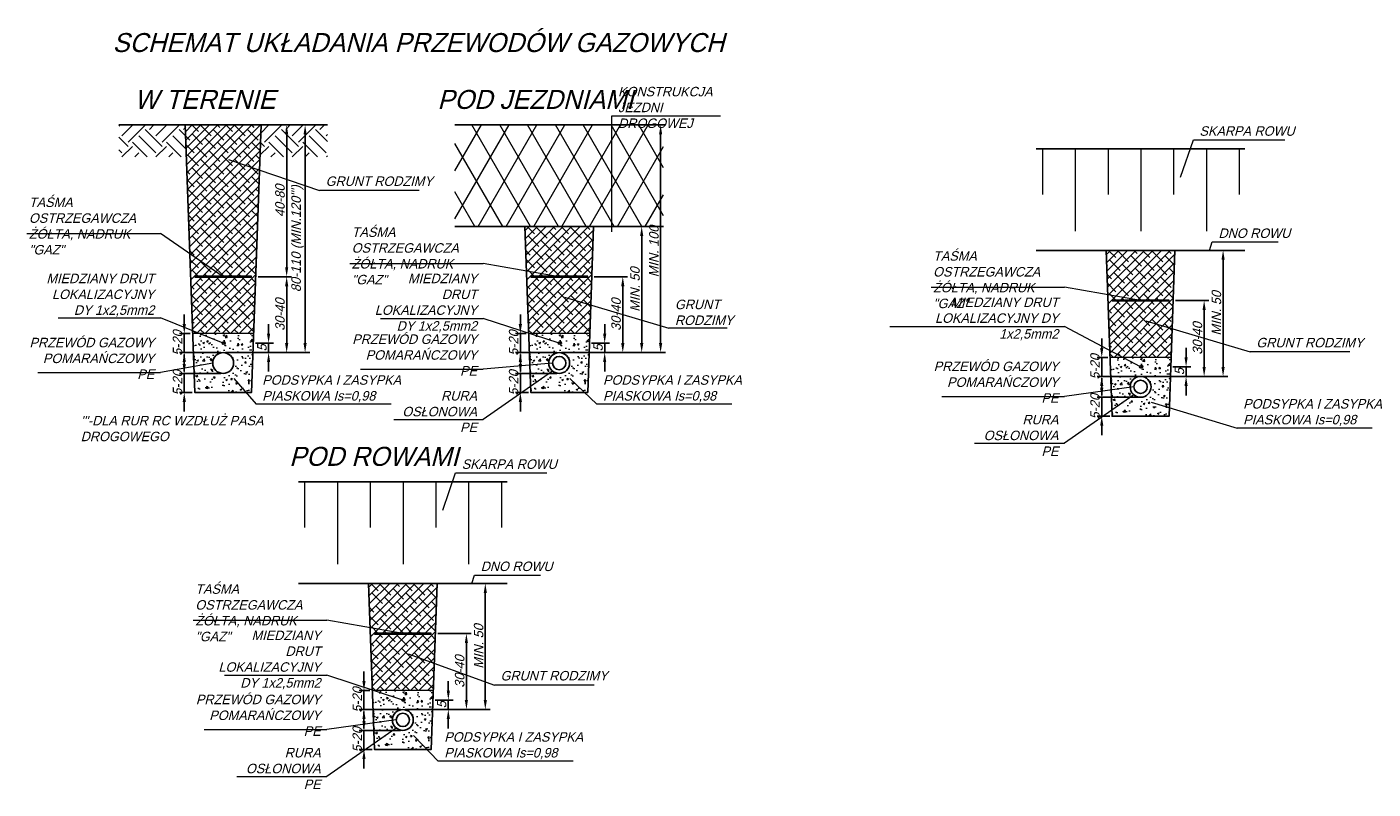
# Model space of a CAD drawing. Header units: millimetres. Extents: x 672 to 1590, y 691 to 891.
# Tile 4 of 4: x 1236 to 1590, y 691 to 891. Entities that reach past the tile are written whole.
import ezdxf

# ---------------------------------------------------------------- set-up
doc = ezdxf.new("R2010")
doc.units = ezdxf.units.MM
doc.layers.get('0').update_dxf_attribs({"lineweight": 25})
for name, color, linetype, lineweight in [('01', 1, 'Continuous', 18), ('5', 3, 'Continuous', 18), ('6', 2, 'Continuous', 25), ('8', 1, 'Continuous', 13)]:
    doc.layers.add(name, color=color, linetype=linetype, lineweight=lineweight)
doc.styles.get("Standard").update_dxf_attribs({"font": 'IC-isocp.shx', "oblique": 15})
doc.dimstyles.new('ISO-25', dxfattribs={"dimtxt": 2.5, "dimasz": 2.5, "dimexe": 1.25, "dimexo": 0.625, "dimtad": 1, "dimtxsty": 'Standard', "dimcen": 2.5, "dimadec": 0, "dimazin": 0, "dimtfac": 1, "dimtmove": 0, "dimatfit": 3, "dimfxl": 1, "dimarcsym": 0})

# ---------------------------------------------------------------- blocks, each defined once
blk = doc.blocks.new('*D308')
at = {"layer": '5', "color": 0, "lineweight": -2}
for p, q in [((1303.76, 865.67), (1310.12, 865.67)), ((1308.87, 808.17), (1308.87, 863.17)), ((1287.89, 805.67), (1310.12, 805.67))]:
    blk.add_line(p, q, dxfattribs=at)
at = {"layer": '5', "color": 0}
for points in [[(1309.28, 863.17), (1308.45, 863.17), (1308.87, 865.67)], [(1308.45, 808.17), (1309.28, 808.17), (1308.87, 805.67)]]:
    blk.add_solid(points, dxfattribs=at)
at = {"layer": 'DEFPOINTS', "color": 0}
for p in [(1303.14, 865.67), (1308.87, 865.67), (1287.26, 805.67)]:
    blk.add_point(p, dxfattribs=at)
at = {"layer": '5', "color": 0, "insert": (1306.87, 835.67), "char_height": 2.5, "attachment_point": 5, "rotation": 90}
blk.add_mtext("80-{\\Fic-isocp.shx|c1;110 (MIN.120''')}", dxfattribs=at)
blk = doc.blocks.new('*D309')
at = {"layer": '5', "color": 0, "lineweight": -2}
for p, q in [((1299.25, 810.67), (1299.25, 813.17)), ((1287.89, 805.67), (1300.5, 805.67)), ((1295.76, 808.17), (1300.5, 808.17)), ((1299.25, 805.67), (1299.25, 808.17)), ((1299.25, 803.17), (1299.25, 800.67))]:
    blk.add_line(p, q, dxfattribs=at)
at = {"layer": '5', "color": 0}
for points in [[(1298.83, 810.67), (1299.66, 810.67), (1299.25, 808.17)], [(1299.66, 803.17), (1298.83, 803.17), (1299.25, 805.67)]]:
    blk.add_solid(points, dxfattribs=at)
at = {"layer": 'DEFPOINTS', "color": 0}
for p in [(1287.26, 805.67), (1295.14, 808.17), (1299.25, 808.17)]:
    blk.add_point(p, dxfattribs=at)
at = {"layer": '5', "color": 0, "insert": (1297.5, 806.92), "char_height": 2.5, "attachment_point": 5, "rotation": 90}
blk.add_mtext('5', dxfattribs=at)
blk = doc.blocks.new('*D310')
at = {"layer": '5', "color": 0, "lineweight": -2}
for p, q in [((1277.02, 802.67), (1277.02, 805.17)), ((1286.64, 800.17), (1275.77, 800.17)), ((1277.02, 795.17), (1277.02, 800.17)), ((1279.14, 795.17), (1275.77, 795.17)), ((1277.02, 792.67), (1277.02, 790.17))]:
    blk.add_line(p, q, dxfattribs=at)
at = {"layer": '5', "color": 0}
for points in [[(1276.6, 802.67), (1277.44, 802.67), (1277.02, 800.17)], [(1277.44, 792.67), (1276.6, 792.67), (1277.02, 795.17)]]:
    blk.add_solid(points, dxfattribs=at)
at = {"layer": 'DEFPOINTS', "color": 0}
for p in [(1277.02, 800.17), (1287.26, 800.17), (1279.76, 795.17)]:
    blk.add_point(p, dxfattribs=at)
at = {"layer": '5', "color": 0, "insert": (1275.27, 797.67), "char_height": 2.5, "attachment_point": 5, "rotation": 90}
blk.add_mtext('5-20', dxfattribs=at)
blk = doc.blocks.new('*D311')
at = {"layer": '5', "color": 0, "lineweight": -2}
for p, q in [((1296.48, 825.67), (1305.26, 825.67)), ((1304.01, 808.17), (1304.01, 823.17)), ((1287.89, 805.67), (1305.26, 805.67))]:
    blk.add_line(p, q, dxfattribs=at)
at = {"layer": '5', "color": 0}
for points in [[(1304.43, 823.17), (1303.59, 823.17), (1304.01, 825.67)], [(1303.59, 808.17), (1304.43, 808.17), (1304.01, 805.67)]]:
    blk.add_solid(points, dxfattribs=at)
at = {"layer": 'DEFPOINTS', "color": 0}
for p in [(1295.85, 825.67), (1304.01, 825.67), (1287.26, 805.67)]:
    blk.add_point(p, dxfattribs=at)
at = {"layer": '5', "color": 0, "insert": (1302.26, 815.67), "char_height": 2.5, "attachment_point": 5, "rotation": 90}
blk.add_mtext('30-40', dxfattribs=at)
blk = doc.blocks.new('*D312')
at = {"layer": '5', "color": 0, "lineweight": -2}
for p, q in [((1277.02, 813.17), (1277.02, 815.67)), ((1278.59, 810.67), (1275.77, 810.67)), ((1277.02, 810.67), (1277.02, 805.67)), ((1286.64, 805.67), (1275.77, 805.67)), ((1277.02, 803.17), (1277.02, 800.67))]:
    blk.add_line(p, q, dxfattribs=at)
at = {"layer": '5', "color": 0}
for points in [[(1276.6, 813.17), (1277.44, 813.17), (1277.02, 810.67)], [(1277.44, 803.17), (1276.6, 803.17), (1277.02, 805.67)]]:
    blk.add_solid(points, dxfattribs=at)
at = {"layer": 'DEFPOINTS', "color": 0}
for p in [(1279.21, 810.67), (1277.02, 805.67), (1287.26, 805.67)]:
    blk.add_point(p, dxfattribs=at)
at = {"layer": '5', "color": 0, "insert": (1275.27, 808.17), "char_height": 2.5, "attachment_point": 5, "rotation": 90}
blk.add_mtext('5-20', dxfattribs=at)
blk = doc.blocks.new('*D313')
at = {"layer": '5', "color": 0, "lineweight": -2}
for p, q in [((1301.49, 865.67), (1305.26, 865.67)), ((1304.01, 828.17), (1304.01, 863.17)), ((1296.48, 825.67), (1305.26, 825.67))]:
    blk.add_line(p, q, dxfattribs=at)
at = {"layer": '5', "color": 0}
for points in [[(1304.43, 863.17), (1303.59, 863.17), (1304.01, 865.67)], [(1303.59, 828.17), (1304.43, 828.17), (1304.01, 825.67)]]:
    blk.add_solid(points, dxfattribs=at)
at = {"layer": 'DEFPOINTS', "color": 0}
for p in [(1300.87, 865.67), (1304.01, 865.67), (1295.85, 825.67)]:
    blk.add_point(p, dxfattribs=at)
at = {"layer": '5', "color": 0, "insert": (1302.26, 845.67), "char_height": 2.5, "attachment_point": 5, "rotation": 90}
blk.add_mtext('40-{\\Fic-isocp.shx|c1;80}', dxfattribs=at)
blk = doc.blocks.new('*D315')
at = {"layer": '5', "color": 0, "lineweight": -2}
for p, q in [((1392.34, 865.67), (1403.81, 865.67)), ((1402.56, 808.17), (1402.56, 863.17)), ((1376.47, 805.67), (1403.81, 805.67))]:
    blk.add_line(p, q, dxfattribs=at)
at = {"layer": '5', "color": 0}
for points in [[(1402.98, 863.17), (1402.15, 863.17), (1402.56, 865.67)], [(1402.15, 808.17), (1402.98, 808.17), (1402.56, 805.67)]]:
    blk.add_solid(points, dxfattribs=at)
at = {"layer": 'DEFPOINTS', "color": 0}
for p in [(1391.72, 865.67), (1402.56, 865.67), (1375.84, 805.67)]:
    blk.add_point(p, dxfattribs=at)
at = {"layer": '5', "color": 0, "insert": (1400.81, 832.31), "char_height": 2.5, "attachment_point": 5, "rotation": 90}
blk.add_mtext('MIN. 100', dxfattribs=at)
blk = doc.blocks.new('*D316')
at = {"layer": '5', "color": 0, "lineweight": -2}
for p, q in [((1387.83, 810.67), (1387.83, 813.17)), ((1376.47, 805.67), (1389.08, 805.67)), ((1384.34, 808.17), (1389.08, 808.17)), ((1387.83, 805.67), (1387.83, 808.17)), ((1387.83, 803.17), (1387.83, 800.67))]:
    blk.add_line(p, q, dxfattribs=at)
at = {"layer": '5', "color": 0}
for points in [[(1387.41, 810.67), (1388.24, 810.67), (1387.83, 808.17)], [(1388.24, 803.17), (1387.41, 803.17), (1387.83, 805.67)]]:
    blk.add_solid(points, dxfattribs=at)
at = {"layer": 'DEFPOINTS', "color": 0}
for p in [(1375.84, 805.67), (1383.72, 808.17), (1387.83, 808.17)]:
    blk.add_point(p, dxfattribs=at)
at = {"layer": '5', "color": 0, "insert": (1386.08, 806.92), "char_height": 2.5, "attachment_point": 5, "rotation": 90}
blk.add_mtext('5', dxfattribs=at)
blk = doc.blocks.new('*D317')
at = {"layer": '5', "color": 0, "lineweight": -2}
for p, q in [((1365.6, 802.67), (1365.6, 805.17)), ((1375.22, 800.17), (1364.35, 800.17)), ((1365.6, 795.17), (1365.6, 800.17)), ((1367.72, 795.17), (1364.35, 795.17)), ((1365.6, 792.67), (1365.6, 790.17))]:
    blk.add_line(p, q, dxfattribs=at)
at = {"layer": '5', "color": 0}
for points in [[(1365.18, 802.67), (1366.02, 802.67), (1365.6, 800.17)], [(1366.02, 792.67), (1365.18, 792.67), (1365.6, 795.17)]]:
    blk.add_solid(points, dxfattribs=at)
at = {"layer": 'DEFPOINTS', "color": 0}
for p in [(1365.6, 800.17), (1375.84, 800.17), (1368.34, 795.17)]:
    blk.add_point(p, dxfattribs=at)
at = {"layer": '5', "color": 0, "insert": (1363.85, 797.67), "char_height": 2.5, "attachment_point": 5, "rotation": 90}
blk.add_mtext('5-20', dxfattribs=at)
blk = doc.blocks.new('*D318')
at = {"layer": '5', "color": 0, "lineweight": -2}
for p, q in [((1385.06, 825.67), (1393.84, 825.67)), ((1392.59, 808.17), (1392.59, 823.17)), ((1376.47, 805.67), (1393.84, 805.67))]:
    blk.add_line(p, q, dxfattribs=at)
at = {"layer": '5', "color": 0}
for points in [[(1393.01, 823.17), (1392.17, 823.17), (1392.59, 825.67)], [(1392.17, 808.17), (1393.01, 808.17), (1392.59, 805.67)]]:
    blk.add_solid(points, dxfattribs=at)
at = {"layer": 'DEFPOINTS', "color": 0}
for p in [(1384.43, 825.67), (1392.59, 825.67), (1375.84, 805.67)]:
    blk.add_point(p, dxfattribs=at)
at = {"layer": '5', "color": 0, "insert": (1390.84, 815.67), "char_height": 2.5, "attachment_point": 5, "rotation": 90}
blk.add_mtext('30-40', dxfattribs=at)
blk = doc.blocks.new('*D319')
at = {"layer": '5', "color": 0, "lineweight": -2}
for p, q in [((1365.6, 813.17), (1365.6, 815.67)), ((1367.16, 810.67), (1364.35, 810.67)), ((1365.6, 810.67), (1365.6, 805.67)), ((1375.22, 805.67), (1364.35, 805.67)), ((1365.6, 803.17), (1365.6, 800.67))]:
    blk.add_line(p, q, dxfattribs=at)
at = {"layer": '5', "color": 0}
for points in [[(1365.18, 813.17), (1366.02, 813.17), (1365.6, 810.67)], [(1366.02, 803.17), (1365.18, 803.17), (1365.6, 805.67)]]:
    blk.add_solid(points, dxfattribs=at)
at = {"layer": 'DEFPOINTS', "color": 0}
for p in [(1367.79, 810.67), (1365.6, 805.67), (1375.84, 805.67)]:
    blk.add_point(p, dxfattribs=at)
at = {"layer": '5', "color": 0, "insert": (1363.85, 808.17), "char_height": 2.5, "attachment_point": 5, "rotation": 90}
blk.add_mtext('5-20', dxfattribs=at)
blk = doc.blocks.new('*D320')
at = {"layer": '5', "color": 0, "lineweight": -2}
for p, q in [((1397.98, 838.89), (1396.33, 838.89)), ((1397.58, 808.17), (1397.58, 836.39)), ((1393.21, 805.67), (1398.83, 805.67))]:
    blk.add_line(p, q, dxfattribs=at)
at = {"layer": '5', "color": 0}
for points in [[(1398, 836.39), (1397.16, 836.39), (1397.58, 838.89)], [(1397.16, 808.17), (1398, 808.17), (1397.58, 805.67)]]:
    blk.add_solid(points, dxfattribs=at)
at = {"layer": 'DEFPOINTS', "color": 0}
for p in [(1397.58, 838.89), (1398.6, 838.89), (1392.59, 805.67)]:
    blk.add_point(p, dxfattribs=at)
at = {"layer": '5', "color": 0, "insert": (1395.83, 822.28), "char_height": 2.5, "attachment_point": 5, "rotation": 90}
blk.add_mtext('MIN. 50', dxfattribs=at)
blk = doc.blocks.new('*D321')
at = {"layer": '5', "color": 0, "lineweight": -2}
for p, q in [((1541.06, 804.4), (1541.06, 806.9)), ((1537.57, 801.9), (1542.31, 801.9)), ((1541.06, 799.4), (1541.06, 801.9)), ((1529.7, 799.4), (1542.31, 799.4)), ((1541.06, 796.9), (1541.06, 794.4))]:
    blk.add_line(p, q, dxfattribs=at)
at = {"layer": '5', "color": 0}
for points in [[(1540.64, 804.4), (1541.47, 804.4), (1541.06, 801.9)], [(1541.47, 796.9), (1540.64, 796.9), (1541.06, 799.4)]]:
    blk.add_solid(points, dxfattribs=at)
at = {"layer": 'DEFPOINTS', "color": 0}
for p in [(1536.95, 801.9), (1541.06, 801.9), (1529.07, 799.4)]:
    blk.add_point(p, dxfattribs=at)
at = {"layer": '5', "color": 0, "insert": (1539.31, 800.65), "char_height": 2.5, "attachment_point": 5, "rotation": 90}
blk.add_mtext('5', dxfattribs=at)
blk = doc.blocks.new('*D322')
at = {"layer": '5', "color": 0, "lineweight": -2}
for p, q in [((1518.83, 796.4), (1518.83, 798.9)), ((1528.45, 793.9), (1517.58, 793.9)), ((1518.83, 788.9), (1518.83, 793.9)), ((1520.95, 788.9), (1517.58, 788.9)), ((1518.83, 786.4), (1518.83, 783.9))]:
    blk.add_line(p, q, dxfattribs=at)
at = {"layer": '5', "color": 0}
for points in [[(1518.41, 796.4), (1519.25, 796.4), (1518.83, 793.9)], [(1519.25, 786.4), (1518.41, 786.4), (1518.83, 788.9)]]:
    blk.add_solid(points, dxfattribs=at)
at = {"layer": 'DEFPOINTS', "color": 0}
for p in [(1518.83, 793.9), (1529.07, 793.9), (1521.57, 788.9)]:
    blk.add_point(p, dxfattribs=at)
at = {"layer": '5', "color": 0, "insert": (1517.08, 791.4), "char_height": 2.5, "attachment_point": 5, "rotation": 90}
blk.add_mtext('5-20', dxfattribs=at)
blk = doc.blocks.new('*D323')
at = {"layer": '5', "color": 0, "lineweight": -2}
for p, q in [((1538.29, 819.4), (1547.07, 819.4)), ((1545.82, 801.9), (1545.82, 816.9)), ((1529.7, 799.4), (1547.07, 799.4))]:
    blk.add_line(p, q, dxfattribs=at)
at = {"layer": '5', "color": 0}
for points in [[(1546.24, 816.9), (1545.4, 816.9), (1545.82, 819.4)], [(1545.4, 801.9), (1546.24, 801.9), (1545.82, 799.4)]]:
    blk.add_solid(points, dxfattribs=at)
at = {"layer": 'DEFPOINTS', "color": 0}
for p in [(1537.66, 819.4), (1545.82, 819.4), (1529.07, 799.4)]:
    blk.add_point(p, dxfattribs=at)
at = {"layer": '5', "color": 0, "insert": (1544.07, 809.4), "char_height": 2.5, "attachment_point": 5, "rotation": 90}
blk.add_mtext('30-40', dxfattribs=at)
blk = doc.blocks.new('*D324')
at = {"layer": '5', "color": 0, "lineweight": -2}
for p, q in [((1518.83, 806.9), (1518.83, 809.4)), ((1520.4, 804.4), (1517.58, 804.4)), ((1518.83, 804.4), (1518.83, 799.4)), ((1528.45, 799.4), (1517.58, 799.4)), ((1518.83, 796.9), (1518.83, 794.4))]:
    blk.add_line(p, q, dxfattribs=at)
at = {"layer": '5', "color": 0}
for points in [[(1518.41, 806.9), (1519.25, 806.9), (1518.83, 804.4)], [(1519.25, 796.9), (1518.41, 796.9), (1518.83, 799.4)]]:
    blk.add_solid(points, dxfattribs=at)
at = {"layer": 'DEFPOINTS', "color": 0}
for p in [(1521.02, 804.4), (1518.83, 799.4), (1529.07, 799.4)]:
    blk.add_point(p, dxfattribs=at)
at = {"layer": '5', "color": 0, "insert": (1517.08, 801.9), "char_height": 2.5, "attachment_point": 5, "rotation": 90}
blk.add_mtext('5-20', dxfattribs=at)
blk = doc.blocks.new('*D325')
at = {"layer": '5', "color": 0, "lineweight": -2}
for p, q in [((1551.21, 832.62), (1549.56, 832.62)), ((1550.81, 801.9), (1550.81, 830.12)), ((1546.45, 799.4), (1552.06, 799.4))]:
    blk.add_line(p, q, dxfattribs=at)
at = {"layer": '5', "color": 0}
for points in [[(1551.23, 830.12), (1550.39, 830.12), (1550.81, 832.62)], [(1550.39, 801.9), (1551.23, 801.9), (1550.81, 799.4)]]:
    blk.add_solid(points, dxfattribs=at)
at = {"layer": 'DEFPOINTS', "color": 0}
for p in [(1550.81, 832.62), (1551.83, 832.62), (1545.82, 799.4)]:
    blk.add_point(p, dxfattribs=at)
at = {"layer": '5', "color": 0, "insert": (1549.06, 816.01), "char_height": 2.5, "attachment_point": 5, "rotation": 90}
blk.add_mtext('MIN. 50', dxfattribs=at)
blk = doc.blocks.new('*D326')
at = {"layer": '5', "color": 0, "lineweight": -2}
for p, q in [((1346.61, 716.62), (1346.61, 719.12)), ((1343.13, 714.12), (1347.86, 714.12)), ((1346.61, 711.62), (1346.61, 714.12)), ((1335.25, 711.62), (1347.86, 711.62)), ((1346.61, 709.12), (1346.61, 706.62))]:
    blk.add_line(p, q, dxfattribs=at)
at = {"layer": '5', "color": 0}
for points in [[(1346.2, 716.62), (1347.03, 716.62), (1346.61, 714.12)], [(1347.03, 709.12), (1346.2, 709.12), (1346.61, 711.62)]]:
    blk.add_solid(points, dxfattribs=at)
at = {"layer": 'DEFPOINTS', "color": 0}
for p in [(1342.5, 714.12), (1346.61, 714.12), (1334.63, 711.62)]:
    blk.add_point(p, dxfattribs=at)
at = {"layer": '5', "color": 0, "insert": (1344.86, 712.87), "char_height": 2.5, "attachment_point": 5, "rotation": 90}
blk.add_mtext('5', dxfattribs=at)
blk = doc.blocks.new('*D327')
at = {"layer": '5', "color": 0, "lineweight": -2}
for p, q in [((1324.39, 708.62), (1324.39, 711.12)), ((1334, 706.12), (1323.14, 706.12)), ((1324.39, 701.12), (1324.39, 706.12)), ((1326.5, 701.12), (1323.14, 701.12)), ((1324.39, 698.62), (1324.39, 696.12))]:
    blk.add_line(p, q, dxfattribs=at)
at = {"layer": '5', "color": 0}
for points in [[(1323.97, 708.62), (1324.8, 708.62), (1324.39, 706.12)], [(1324.8, 698.62), (1323.97, 698.62), (1324.39, 701.12)]]:
    blk.add_solid(points, dxfattribs=at)
at = {"layer": 'DEFPOINTS', "color": 0}
for p in [(1324.39, 706.12), (1334.63, 706.12), (1327.13, 701.12)]:
    blk.add_point(p, dxfattribs=at)
at = {"layer": '5', "color": 0, "insert": (1322.64, 703.62), "char_height": 2.5, "attachment_point": 5, "rotation": 90}
blk.add_mtext('5-20', dxfattribs=at)
blk = doc.blocks.new('*D328')
at = {"layer": '5', "color": 0, "lineweight": -2}
for p, q in [((1343.84, 731.62), (1352.63, 731.62)), ((1351.38, 714.12), (1351.38, 729.12)), ((1335.25, 711.62), (1352.63, 711.62))]:
    blk.add_line(p, q, dxfattribs=at)
at = {"layer": '5', "color": 0}
for points in [[(1351.79, 729.12), (1350.96, 729.12), (1351.38, 731.62)], [(1350.96, 714.12), (1351.79, 714.12), (1351.38, 711.62)]]:
    blk.add_solid(points, dxfattribs=at)
at = {"layer": 'DEFPOINTS', "color": 0}
for p in [(1343.22, 731.62), (1351.38, 731.62), (1334.63, 711.62)]:
    blk.add_point(p, dxfattribs=at)
at = {"layer": '5', "color": 0, "insert": (1349.62, 721.62), "char_height": 2.5, "attachment_point": 5, "rotation": 90}
blk.add_mtext('30-40', dxfattribs=at)
blk = doc.blocks.new('*D329')
at = {"layer": '5', "color": 0, "lineweight": -2}
for p, q in [((1324.39, 719.12), (1324.39, 721.62)), ((1325.95, 716.62), (1323.14, 716.62)), ((1324.39, 716.62), (1324.39, 711.62)), ((1334, 711.62), (1323.14, 711.62)), ((1324.39, 709.12), (1324.39, 706.62))]:
    blk.add_line(p, q, dxfattribs=at)
at = {"layer": '5', "color": 0}
for points in [[(1323.97, 719.12), (1324.8, 719.12), (1324.39, 716.62)], [(1324.8, 709.12), (1323.97, 709.12), (1324.39, 711.62)]]:
    blk.add_solid(points, dxfattribs=at)
at = {"layer": 'DEFPOINTS', "color": 0}
for p in [(1326.58, 716.62), (1324.39, 711.62), (1334.63, 711.62)]:
    blk.add_point(p, dxfattribs=at)
at = {"layer": '5', "color": 0, "insert": (1322.64, 714.12), "char_height": 2.5, "attachment_point": 5, "rotation": 90}
blk.add_mtext('5-20', dxfattribs=at)
blk = doc.blocks.new('*D330')
at = {"layer": '5', "color": 0, "lineweight": -2}
for p, q in [((1356.76, 744.84), (1355.11, 744.84)), ((1356.36, 714.12), (1356.36, 742.34)), ((1352, 711.62), (1357.61, 711.62))]:
    blk.add_line(p, q, dxfattribs=at)
at = {"layer": '5', "color": 0}
for points in [[(1356.78, 742.34), (1355.95, 742.34), (1356.36, 744.84)], [(1355.95, 714.12), (1356.78, 714.12), (1356.36, 711.62)]]:
    blk.add_solid(points, dxfattribs=at)
at = {"layer": 'DEFPOINTS', "color": 0}
for p in [(1356.36, 744.84), (1357.39, 744.84), (1351.38, 711.62)]:
    blk.add_point(p, dxfattribs=at)
at = {"layer": '5', "color": 0, "insert": (1354.61, 728.23), "char_height": 2.5, "attachment_point": 5, "rotation": 90}
blk.add_mtext('MIN. 50', dxfattribs=at)

msp = doc.modelspace()

# ---------------------------------------------------------------- hatches: boundary and pattern name
at = {"layer": '01'}
h = msp.add_hatch(dxfattribs=at)
h.set_pattern_fill('DIAMONDS', color=256, scale=2, style=0)
h.set_pattern_definition([(60, (-28.0704, 6.2746), (-5.499261, 3.175), []), (120, (-28.0704, 6.2746), (-5.499261, -3.175), [])])
h.paths.add_polyline_path([(1348.343, 865.671), (1348.343, 838.891), (1366.793, 838.891), (1384.894, 838.891), (1403.343, 838.891), (1403.343, 865.671)])
at = {"layer": '8'}
h = msp.add_hatch(dxfattribs=at)
h.set_pattern_fill('EARTH', color=256, angle=135, style=0)
h.set_pattern_definition([(135, (14310.5337, 3329.548), (-8.980256, 9e-16), [6.35, -6.35]), (135, (14308.85, 3327.864), (-8.980256, 9e-16), [6.35, -6.35]), (135, (14307.166, 3326.18), (-8.980256, 9e-16), [6.35, -6.35]), (225, (14306.0435, 3326.18), (-2e-15, -8.980256), [6.35, -6.35]), (225, (14304.36, 3327.864), (-2e-15, -8.980256), [6.35, -6.35]), (225, (14302.676, 3329.548), (-2e-15, -8.980256), [6.35, -6.35])])
h.paths.add_polyline_path([(1259.764, 865.671), (1259.764, 857.217), (1277.564, 857.217), (1277.264, 865.671)])
h.paths.add_polyline_path([(1314.791, 857.217), (1314.764, 865.671), (1297.264, 865.671), (1296.964, 857.217)])
h = msp.add_hatch(dxfattribs=at)
h.set_pattern_fill('ANSI38', color=256, scale=0.5, angle=180, style=0)
h.set_pattern_definition([(225, (14310.5337, 3329.5477), (1.12253202, -1.12253202), []), (315, (14310.5337, 3329.5477), (3.36759605, -1.12253202), [3.96875, -2.38125])])
h.paths.add_polyline_path([(1277.264, 865.671), (1297.264, 865.671), (1296.842, 853.775), (1295.314, 810.671), (1282.557, 810.671), (1279.15, 812.481), (1278.506, 830.639), (1287.044, 825.796), (1279.764, 825.796), (1279.764, 825.546), (1294.764, 825.546), (1294.764, 825.796), (1287.044, 825.796), (1278.506, 830.639)])
h.paths.add_polyline_path([(1279.214, 810.671), (1282.557, 810.671), (1279.15, 812.481)])
h = msp.add_hatch(dxfattribs=at)
h.set_pattern_fill('ANSI38', color=256, scale=0.5, angle=180, style=0)
h.set_pattern_definition([(225, (14399.1129, 3329.5477), (1.12253202, -1.12253202), []), (315, (14399.1129, 3329.5477), (3.36759605, -1.12253202), [3.96875, -2.38125])])
h.paths.add_polyline_path([(1366.793, 838.891), (1384.894, 838.891), (1384.894, 838.891), (1383.893, 810.671), (1371.136, 810.671), (1367.729, 812.481), (1367.085, 830.639), (1375.623, 825.796), (1368.343, 825.796), (1368.343, 825.546), (1383.343, 825.546), (1383.343, 825.796), (1375.623, 825.796), (1367.085, 830.639)])
h.paths.add_polyline_path([(1367.794, 810.671), (1371.136, 810.671), (1367.729, 812.481)])
h = msp.add_hatch(dxfattribs=at)
h.set_pattern_fill('ANSI38', color=256, scale=0.5, angle=180, style=0)
h.set_pattern_definition([(225, (14552.344, 3323.2731), (1.12253202, -1.12253202), []), (315, (14552.344, 3323.2731), (3.36759605, -1.12253202), [3.96875, -2.38125])])
h.paths.add_polyline_path([(1520.024, 832.617), (1538.125, 832.617), (1538.125, 832.617), (1537.124, 804.397), (1524.367, 804.397), (1520.961, 806.206), (1520.317, 824.364), (1528.854, 819.522), (1521.574, 819.522), (1521.574, 819.272), (1536.574, 819.272), (1536.574, 819.522), (1528.854, 819.522), (1520.317, 824.364)])
h.paths.add_polyline_path([(1521.025, 804.397), (1524.367, 804.397), (1520.961, 806.206)])
h = msp.add_hatch(dxfattribs=at)
h.set_pattern_fill('AR-CONC', color=256, scale=0.025, style=0)
h.set_pattern_definition([(50, (14310.5337, 3329.5477), (4.5546167, -0.3984771), [0.47625, -5.23875]), (355, (14310.5337, 3329.5477), (-0.8810855, 4.7764211), [0.381, -4.1910146]), (100.451445, (14310.913, 3329.5145), (3.6735312, 4.3779438), [0.4047502, -4.4522561]), (46.1842, (14310.5337, 3330.8177), (6.776976, -1.0510582), [0.714375, -7.858125]), (96.63556, (14311.0984, 3330.73), (5.9351034, 6.185653), [0.6071256, -6.6783902]), (351.18415, (14310.534, 3330.818), (5.9351034, 6.185653), [0.571499, -6.2864933]), (21, (14311.1687, 3330.5002), (3.7903598, -2.55663), [0.47625, -5.23875]), (326, (14311.1687, 3330.5), (1.5450507, 4.6046992), [0.381, -4.191]), (71.451445, (14311.4845, 3330.287), (5.3354105, 2.0480692), [0.4047502, -4.4522484]), (37.5, (14310.5337, 3329.5477), (0.07721508, 2.11387597), [0, -4.1402, 0, -4.2545, 0, -4.206875]), (7.5, (14310.5337, 3329.5477), (1.67049156, 2.50451437), [0, -2.4257, 0, -4.04495, 0, -1.603375]), (327.5, (14309.1176, 3329.5477), (3.38976488, -0.1432186), [0, -1.5875, 0, -4.953, 0, -6.57225]), (317.5, (14308.4826, 3329.5477), (3.70322953, 0.6356623), [0, -2.06375, 0, -3.2893, 0, -4.66725])])
h.paths.add_polyline_path([(1279.515, 802.189), (1284.514, 802.921, 1), (1290.014, 802.921, 1), (1284.514, 802.921), (1279.515, 802.189), (1279.214, 810.671), (1282.557, 810.671), (1287.043, 808.288, 1.279647), (1287.514, 808.171, 0.7814655), (1287.043, 808.288), (1282.557, 810.671), (1295.314, 810.671), (1294.843, 797.41), (1294.764, 795.171), (1279.764, 795.171)])
h = msp.add_hatch(dxfattribs=at)
h.set_pattern_fill('AR-CONC', color=256, scale=0.025, style=0)
h.set_pattern_definition([(50, (14399.113, 3329.5477), (4.5546167, -0.3984771), [0.47625, -5.23875]), (355, (14399.113, 3329.5477), (-0.8810855, 4.7764211), [0.381, -4.1910146]), (100.451445, (14399.4925, 3329.5145), (3.6735312, 4.3779438), [0.4047502, -4.4522561]), (46.1842, (14399.113, 3330.8177), (6.776976, -1.0510582), [0.714375, -7.858125]), (96.63556, (14399.6777, 3330.73), (5.9351034, 6.185653), [0.6071256, -6.6783902]), (351.18415, (14399.113, 3330.818), (5.9351034, 6.185653), [0.571499, -6.2864933]), (21, (14399.748, 3330.5002), (3.7903598, -2.55663), [0.47625, -5.23875]), (326, (14399.748, 3330.5), (1.5450507, 4.6046992), [0.381, -4.191]), (71.451445, (14400.064, 3330.287), (5.3354105, 2.0480692), [0.4047502, -4.4522484]), (37.5, (14399.1129, 3329.5477), (0.07721508, 2.11387597), [0, -4.1402, 0, -4.2545, 0, -4.206875]), (7.5, (14399.113, 3329.5477), (1.67049156, 2.50451437), [0, -2.4257, 0, -4.04495, 0, -1.603375]), (327.5, (14397.6969, 3329.5477), (3.38976488, -0.1432186), [0, -1.5875, 0, -4.953, 0, -6.57225]), (317.5, (14397.062, 3329.5477), (3.70322953, 0.6356623), [0, -2.06375, 0, -3.2893, 0, -4.66725])])
h.paths.add_polyline_path([(1368.094, 802.189), (1373.093, 802.921, 1), (1378.593, 802.921, 1), (1373.093, 802.921), (1368.094, 802.189), (1367.794, 810.671), (1371.136, 810.671), (1375.622, 808.288, 1.279647), (1376.093, 808.171, 0.7814655), (1375.622, 808.288), (1371.136, 810.671), (1383.893, 810.671), (1383.423, 797.41), (1383.343, 795.171), (1368.343, 795.171)])
h = msp.add_hatch(dxfattribs=at)
h.set_pattern_fill('AR-CONC', color=256, scale=0.025, style=0)
h.set_pattern_definition([(50, (14552.344, 3323.273), (4.5546167, -0.3984771), [0.47625, -5.23875]), (355, (14552.344, 3323.273), (-0.8810855, 4.7764211), [0.381, -4.1910146]), (100.451445, (14552.7236, 3323.24), (3.6735312, 4.3779438), [0.4047502, -4.4522561]), (46.1842, (14552.344, 3324.543), (6.776976, -1.0510582), [0.714375, -7.858125]), (96.63556, (14552.909, 3324.4556), (5.9351034, 6.185653), [0.6071256, -6.6783902]), (351.18415, (14552.344, 3324.543), (5.9351034, 6.185653), [0.571499, -6.2864933]), (21, (14552.979, 3324.2256), (3.7903598, -2.55663), [0.47625, -5.23875]), (326, (14552.979, 3324.2256), (1.5450507, 4.6046992), [0.381, -4.191]), (71.451445, (14553.295, 3324.0126), (5.3354105, 2.0480692), [0.4047502, -4.4522484]), (37.5, (14552.344, 3323.2731), (0.07721508, 2.11387597), [0, -4.1402, 0, -4.2545, 0, -4.206875]), (7.5, (14552.344, 3323.2731), (1.67049156, 2.50451437), [0, -2.4257, 0, -4.04495, 0, -1.603375]), (327.5, (14550.928, 3323.2731), (3.38976488, -0.1432186), [0, -1.5875, 0, -4.953, 0, -6.57225]), (317.5, (14550.293, 3323.273), (3.70322953, 0.6356623), [0, -2.06375, 0, -3.2893, 0, -4.66725])])
h.paths.add_polyline_path([(1521.326, 795.914), (1526.324, 796.647, 1), (1531.824, 796.647, 1), (1526.324, 796.647), (1521.326, 795.914), (1521.025, 804.397), (1524.367, 804.397), (1528.854, 802.014, 1.279647), (1529.324, 801.897, 0.7814655), (1528.854, 802.014), (1524.367, 804.397), (1537.124, 804.397), (1536.654, 791.135), (1536.574, 788.897), (1521.574, 788.897)])
h = msp.add_hatch(dxfattribs=at)
h.set_pattern_fill('ANSI38', color=256, scale=0.5, angle=180, style=0)
h.set_pattern_definition([(225, (14357.899, 3235.4955), (1.12253202, -1.12253202), []), (315, (14357.899, 3235.4955), (3.36759605, -1.12253202), [3.96875, -2.38125])])
h.paths.add_polyline_path([(1325.579, 744.839), (1343.68, 744.839), (1343.68, 744.839), (1342.679, 716.619), (1329.922, 716.619), (1326.515, 718.428), (1325.872, 736.587), (1334.409, 731.744), (1327.129, 731.744), (1327.129, 731.494), (1342.129, 731.494), (1342.129, 731.744), (1334.409, 731.744), (1325.872, 736.587)])
h.paths.add_polyline_path([(1326.58, 716.619), (1329.922, 716.619), (1326.515, 718.428)])
h = msp.add_hatch(dxfattribs=at)
h.set_pattern_fill('AR-CONC', color=256, scale=0.025, style=0)
h.set_pattern_definition([(50, (14357.899, 3235.4955), (4.5546167, -0.3984771), [0.47625, -5.23875]), (355, (14357.899, 3235.4955), (-0.8810855, 4.7764211), [0.381, -4.1910146]), (100.451445, (14358.2786, 3235.4623), (3.6735312, 4.3779438), [0.4047502, -4.4522561]), (46.1842, (14357.899, 3236.7655), (6.776976, -1.0510582), [0.714375, -7.858125]), (96.63556, (14358.464, 3236.678), (5.9351034, 6.185653), [0.6071256, -6.6783902]), (351.18415, (14357.899, 3236.7655), (5.9351034, 6.185653), [0.571499, -6.2864933]), (21, (14358.534, 3236.448), (3.7903598, -2.55663), [0.47625, -5.23875]), (326, (14358.534, 3236.448), (1.5450507, 4.6046992), [0.381, -4.191]), (71.451445, (14358.85, 3236.235), (5.3354105, 2.0480692), [0.4047502, -4.4522484]), (37.5, (14357.899, 3235.4955), (0.07721508, 2.11387597), [0, -4.1402, 0, -4.2545, 0, -4.206875]), (7.5, (14357.899, 3235.4955), (1.67049156, 2.50451437), [0, -2.4257, 0, -4.04495, 0, -1.603375]), (327.5, (14356.483, 3235.4955), (3.38976488, -0.1432186), [0, -1.5875, 0, -4.953, 0, -6.57225]), (317.5, (14355.848, 3235.4955), (3.70322953, 0.6356623), [0, -2.06375, 0, -3.2893, 0, -4.66725])])
h.paths.add_polyline_path([(1326.88, 708.136), (1331.879, 708.869, 1), (1337.379, 708.869, 1), (1331.879, 708.869), (1326.88, 708.136), (1326.58, 716.619), (1329.922, 716.619), (1334.409, 714.236, 1.279647), (1334.879, 714.119, 0.7814655), (1334.409, 714.236), (1329.922, 716.619), (1342.679, 716.619), (1342.209, 703.358), (1342.129, 701.119), (1327.129, 701.119)])

# ---------------------------------------------------------------- linework, layer by layer
for centre, radius in [((1287.264, 802.921), 2.75), ((1287.264, 808.171), 0.25), ((1375.843, 802.921), 2.75), ((1375.843, 808.171), 0.25), ((1375.843, 802.921), 1.75), ((1529.074, 801.897), 0.25), ((1529.074, 796.647), 2.75), ((1529.074, 796.647), 1.75), ((1334.629, 714.119), 0.25), ((1334.629, 708.869), 2.75), ((1334.629, 708.869), 1.75)]:
    msp.add_circle(centre, radius)
at = {"layer": '5'}
for p, q in [((1389.743, 837.469), (1389.743, 868.032)), ((1389.743, 868.032), (1418.379, 868.032)), ((1503.195, 859.397), (1503.195, 847.341)), ((1511.837, 859.397), (1511.837, 837.666)), ((1520.48, 859.397), (1520.48, 847.341)), ((1529.123, 859.397), (1529.123, 837.666)), ((1537.766, 859.397), (1537.766, 847.341)), ((1539.63, 851.945), (1542.974, 861.757)), ((1542.974, 861.757), (1567.058, 861.757)), ((1546.409, 859.397), (1546.409, 837.666)), ((1555.052, 859.397), (1555.052, 847.341)), ((1288.637, 856.57), (1312.676, 848.379)), ((1338.973, 848.379), (1312.676, 848.379)), ((1235.552, 837.045), (1270.721, 837.045)), ((1287.264, 825.671), (1270.721, 837.045)), ((1547.219, 832.617), (1547.973, 834.828)), ((1547.973, 834.828), (1565.35, 834.828)), ((1320.622, 829.176), (1355.791, 829.176)), ((1375.843, 825.671), (1355.791, 829.176)), ((1377.217, 820.305), (1404.722, 812.114)), ((1473.853, 822.902), (1509.022, 822.902)), ((1529.074, 819.397), (1509.022, 822.902)), ((1243.794, 814.871), (1270.721, 814.871)), ((1287.264, 808.171), (1270.721, 814.871)), ((1328.728, 814.629), (1355.791, 814.629)), ((1375.843, 808.171), (1355.791, 814.629)), ((1463.009, 812.547), (1509.022, 812.547)), ((1529.074, 801.897), (1509.022, 812.547)), ((1530.448, 814.031), (1557.953, 805.839)), ((1295.318, 810.671), (1279.21, 810.671)), ((1383.897, 810.671), (1367.79, 810.671)), ((1420.095, 812.114), (1404.722, 812.114)), ((1584.25, 805.839), (1557.953, 805.839)), ((1284.514, 802.921), (1270.721, 800.386)), ((1374.093, 802.921), (1355.791, 801.273)), ((1537.128, 804.397), (1521.021, 804.397)), ((1238.388, 800.386), (1270.721, 800.386)), ((1290.063, 798.843), (1295.958, 792.065)), ((1323.458, 801.273), (1355.791, 801.273)), ((1374.093, 800.8), (1355.791, 788.05)), ((1378.642, 798.843), (1385.775, 792.065)), ((1527.324, 796.647), (1509.022, 794.111)), ((1331.534, 792.065), (1295.958, 792.065)), ((1421.352, 792.065), (1385.775, 792.065)), ((1476.689, 794.111), (1509.022, 794.111)), ((1527.324, 794.525), (1509.022, 781.776)), ((1531.873, 792.568), (1554.487, 785.791)), ((1332.294, 788.05), (1355.791, 788.05)), ((1590.063, 785.791), (1554.487, 785.791)), ((1485.321, 781.776), (1509.022, 781.776)), ((1345.185, 764.167), (1348.529, 773.979)), ((1348.529, 773.979), (1372.613, 773.979)), ((1308.749, 771.619), (1308.749, 759.563)), ((1317.392, 771.619), (1317.392, 749.888)), ((1326.035, 771.619), (1326.035, 759.563)), ((1334.678, 771.619), (1334.678, 749.888)), ((1343.321, 771.619), (1343.321, 759.563)), ((1351.964, 771.619), (1351.964, 749.888)), ((1360.607, 771.619), (1360.607, 759.563)), ((1352.774, 744.839), (1353.528, 747.051)), ((1353.528, 747.051), (1370.905, 747.051)), ((1279.408, 735.124), (1314.577, 735.124)), ((1334.629, 731.619), (1314.577, 735.124)), ((1336.003, 726.253), (1358.761, 718.062)), ((1287.659, 720.641), (1314.577, 720.641)), ((1334.629, 714.119), (1314.577, 720.641)), ((1385.058, 718.062), (1358.761, 718.062)), ((1342.683, 716.619), (1326.576, 716.619)), ((1282.244, 706.334), (1314.577, 706.334)), ((1332.879, 708.869), (1314.577, 706.334)), ((1332.879, 706.748), (1314.577, 693.998)), ((1337.428, 704.79), (1343.942, 698.013)), ((1379.518, 698.013), (1343.942, 698.013)), ((1290.876, 693.998), (1314.577, 693.998))]:
    msp.add_line(p, q, dxfattribs=at)
for points in [[(1279.764, 825.546), (1294.764, 825.546), (1294.764, 825.796), (1279.764, 825.796)], [(1368.343, 825.546), (1383.343, 825.546), (1383.343, 825.796), (1368.343, 825.796)], [(1521.574, 819.272), (1536.574, 819.272), (1536.574, 819.522), (1521.574, 819.522)], [(1327.129, 731.494), (1342.129, 731.494), (1342.129, 731.744), (1327.129, 731.744)]]:
    msp.add_lwpolyline(points, close=True, dxfattribs=at)
at = {"layer": '6'}
for p, q in [((1259.764, 865.671), (1314.764, 865.671)), ((1348.343, 865.671), (1403.343, 865.671)), ((1501.574, 859.397), (1556.574, 859.397)), ((1348.343, 838.891), (1403.343, 838.891)), ((1501.574, 832.617), (1556.574, 832.617)), ((1307.129, 771.619), (1362.129, 771.619)), ((1307.129, 744.839), (1362.129, 744.839))]:
    msp.add_line(p, q, dxfattribs=at)
msp.add_lwpolyline([(1277.264, 865.671), (1297.264, 865.671), (1294.764, 795.171), (1279.764, 795.171)], close=True, dxfattribs=at)
for points in [[(1384.894, 838.891), (1383.343, 795.171), (1368.343, 795.171), (1366.793, 838.891)], [(1538.125, 832.617), (1536.574, 788.897), (1521.574, 788.897), (1520.024, 832.617)], [(1343.68, 744.839), (1342.129, 701.119), (1327.129, 701.119), (1325.579, 744.839)]]:
    msp.add_lwpolyline(points, dxfattribs=at)

# ---------------------------------------------------------------- texts
at = {"char_height": 5, "attachment_point": 2}
for s, insert, width in [('\\pxt4.9967;{\\Fic-isocp.shx|c1;SCHEMAT UKŁADANIA PRZEWODÓW GAZOWYCH}', (1338.736, 889.876), 190.13885), ('\\pxt4.9967;{\\Fic-isocp.shx|c1;W TERENIE                       POD JEZDNIAMI }', (1329.628, 874.883), 336.64743), ('\\pxt4.9967;{\\Fic-isocp.shx|c1;POD ROWAMI}', (1326.986, 780.831), 336.64743)]:
    msp.add_mtext(s, dxfattribs=dict(at, insert=insert, width=width))
at = {"layer": '5', "char_height": 2.5}
for s, insert, width, attachment_point in [('\\pxt5;KONSTRUKCJA JEZDNI DROGOWEJ', (1391.359, 875.698), 28.52321, 1), ('\\pxt5;SKARPA ROWU', (1544.59, 865.312), 28.52321, 1), ('\\pxt5;GRUNT RODZIMY', (1314.292, 852.095), 44.9457, 1), ('\\pxt5;TAŚMA OSTRZEGAWCZA ŻÓŁTA, NADRUK "GAZ"', (1236.081, 846.533), 35.81968, 1), ('\\pxt5;TAŚMA OSTRZEGAWCZA ŻÓŁTA, NADRUK "GAZ"', (1321.151, 838.664), 35.81968, 1), ('\\pxt5;DNO ROWU', (1549.589, 838.383), 28.52321, 1), ('\\pxt5;TAŚMA OSTRZEGAWCZA ŻÓŁTA, NADRUK "GAZ"', (1474.382, 832.389), 35.81968, 1), ('\\pxt5;MIEDZIANY DRUT LOKALIZACYJNY DY 1x2,5mm2', (1269.105, 826.458), 29.18793, 3), ('\\pxt5;MIEDZIANY DRUT LOKALIZACYJNY DY 1x2,5mm2', (1354.176, 826.458), 28.11231, 3), ('\\pxt5;GRUNT RODZIMY', (1406.338, 819.619), 21.56962, 1), ('\\pxt5;MIEDZIANY DRUT LOKALIZACYJNY DY 1x2,5mm2', (1507.407, 820.184), 44.9457, 3), ('\\pxt4.9967;PRZEWÓD GAZOWY POMARAŃCZOWY PE', (1269.105, 809.572), 34.26847, 3), ('\\pxt4.9967;PRZEWÓD GAZOWY POMARAŃCZOWY PE', (1354.176, 810.459), 34.26847, 3), ('\\pxt5;GRUNT RODZIMY', (1559.569, 809.555), 44.9457, 1), ('\\pxt4.9967;PRZEWÓD GAZOWY POMARAŃCZOWY PE', (1507.407, 803.298), 34.26847, 3), ('\\pxt5;PODSYPKA I ZASYPKA PIASKOWA Is=0,98', (1297.573, 799.702), 44.9457, 1), ('\\pxt5;PODSYPKA I ZASYPKA PIASKOWA Is=0,98', (1387.391, 799.702), 44.9457, 1), ('\\pxt4.9967;RURA OSŁONOWA PE', (1354.176, 795.544), 22.50424, 3), ('\\pxt5;PODSYPKA I ZASYPKA PIASKOWA Is=0,98', (1556.102, 793.427), 44.9457, 1), ("\\pxt5;'''-DLA RUR RC WZDŁUŻ PASA DROGOWEGO", (1249.714, 788.995), 66.6928, 1), ('\\pxt4.9967;RURA OSŁONOWA PE', (1507.407, 789.269), 24.02095, 3), ('\\pxt5;SKARPA ROWU', (1350.145, 777.534), 28.52321, 1), ('\\pxt5;DNO ROWU', (1355.144, 750.605), 28.52321, 1), ('\\pxt5;TAŚMA OSTRZEGAWCZA ŻÓŁTA, NADRUK "GAZ"', (1279.937, 744.612), 35.81968, 1), ('\\pxt5;MIEDZIANY DRUT LOKALIZACYJNY DY 1x2,5mm2', (1312.962, 732.406), 27.36659, 3), ('\\pxt5;GRUNT RODZIMY', (1360.377, 721.777), 44.9457, 1), ('\\pxt4.9967;PRZEWÓD GAZOWY POMARAŃCZOWY PE', (1312.962, 715.52), 34.26847, 3), ('\\pxt5;PODSYPKA I ZASYPKA PIASKOWA Is=0,98', (1345.558, 705.65), 44.9457, 1), ('\\pxt4.9967;RURA OSŁONOWA PE', (1312.962, 701.491), 24.02095, 3)]:
    msp.add_mtext(s, dxfattribs=dict(at, insert=insert, width=width, attachment_point=attachment_point))

# ---------------------------------------------------------------- dimensions: what is measured, and where the dimension line sits
at = {"layer": '5'}
for base, p1, p2, text, override, picture, middle in [((1308.868, 865.671), (1287.264, 805.671), (1303.137, 865.671), "80-{\\Fic-isocp.shx|c1;110 (MIN.120''')}", {"dimtxsty": 'Standard'}, '*D308', (1306.868, 835.671)), ((1304.01, 865.671), (1295.853, 825.671), (1300.869, 865.671), '<>-{\\Fic-isocp.shx|c1;80}', {"dimtxsty": 'Standard', "dimtmove": 1}, '*D313', (1302.259, 845.671)), ((1304.01, 825.671), (1287.264, 805.671), (1295.853, 825.671), '30-40', {"dimtxsty": 'Standard'}, '*D311', (1302.259, 815.671)), ((1392.589, 825.671), (1375.843, 805.671), (1384.432, 825.671), '30-40', {"dimtxsty": 'Standard'}, '*D318', (1390.838, 815.671)), ((1545.82, 819.397), (1529.074, 799.397), (1537.664, 819.397), '30-40', {"dimtxsty": 'Standard'}, '*D323', (1544.069, 809.397)), ((1351.375, 731.619), (1334.629, 711.619), (1343.219, 731.619), '30-40', {"dimtxsty": 'Standard'}, '*D328', (1349.624, 721.619))]:
    dim = msp.add_linear_dim(base=base, p1=p1, p2=p2, angle=90, text=text, dimstyle='ISO-25', override=override, dxfattribs=at)
    dim.commit()
    dim.dimension.update_dxf_attribs({"geometry": picture, "text_midpoint": middle})
for base, p1, p2, angle, text, picture, middle in [((1402.564, 865.671), (1375.843, 805.671), (1391.716, 865.671), 90, 'MIN. 100', '*D315', (1402.564, 832.314)), ((1397.578, 838.891), (1392.589, 805.671), (1398.601, 838.891), 90, 'MIN. 50', '*D320', (1397.578, 822.281)), ((1550.81, 832.617), (1545.82, 799.397), (1551.833, 832.617), 90, 'MIN. 50', '*D325', (1550.81, 816.007)), ((1277.021, 805.671), (1279.21, 810.671), (1287.264, 805.671), 270, '<>-20', '*D312', (1277.021, 808.171)), ((1299.246, 808.171), (1287.264, 805.671), (1295.139, 808.171), 90, '5', '*D309', (1299.246, 806.921)), ((1365.6, 805.671), (1367.79, 810.671), (1375.843, 805.671), 270, '<>-20', '*D319', (1365.6, 808.171)), ((1387.826, 808.171), (1375.843, 805.671), (1383.718, 808.171), 90, '5', '*D316', (1387.826, 806.921)), ((1518.831, 799.397), (1521.021, 804.397), (1529.074, 799.397), 270, '<>-20', '*D324', (1518.831, 801.897)), ((1541.057, 801.897), (1529.074, 799.397), (1536.949, 801.897), 90, '5', '*D321', (1541.057, 800.647)), ((1277.021, 800.171), (1279.764, 795.171), (1287.264, 800.171), 90, '<>-20', '*D310', (1277.021, 797.671)), ((1365.6, 800.171), (1368.343, 795.171), (1375.843, 800.171), 90, '<>-20', '*D317', (1365.6, 797.671)), ((1518.831, 793.897), (1521.574, 788.897), (1529.074, 793.897), 90, '<>-20', '*D322', (1518.831, 791.397)), ((1356.365, 744.839), (1351.375, 711.619), (1357.388, 744.839), 90, 'MIN. 50', '*D330', (1356.365, 728.229)), ((1324.386, 711.619), (1326.576, 716.619), (1334.629, 711.619), 270, '<>-20', '*D329', (1324.386, 714.119)), ((1346.612, 714.119), (1334.629, 711.619), (1342.504, 714.119), 90, '5', '*D326', (1346.612, 712.869)), ((1324.386, 706.119), (1327.129, 701.119), (1334.629, 706.119), 90, '<>-20', '*D327', (1324.386, 703.619))]:
    dim = msp.add_linear_dim(base=base, p1=p1, p2=p2, angle=angle, text=text, dimstyle='ISO-25', override={"dimtxsty": 'Standard'}, dxfattribs=at)
    dim.commit()
    dim.dimension.update_dxf_attribs({"geometry": picture, "text_midpoint": middle, "dimtype": 160})

doc.saveas('drawing.dxf')
